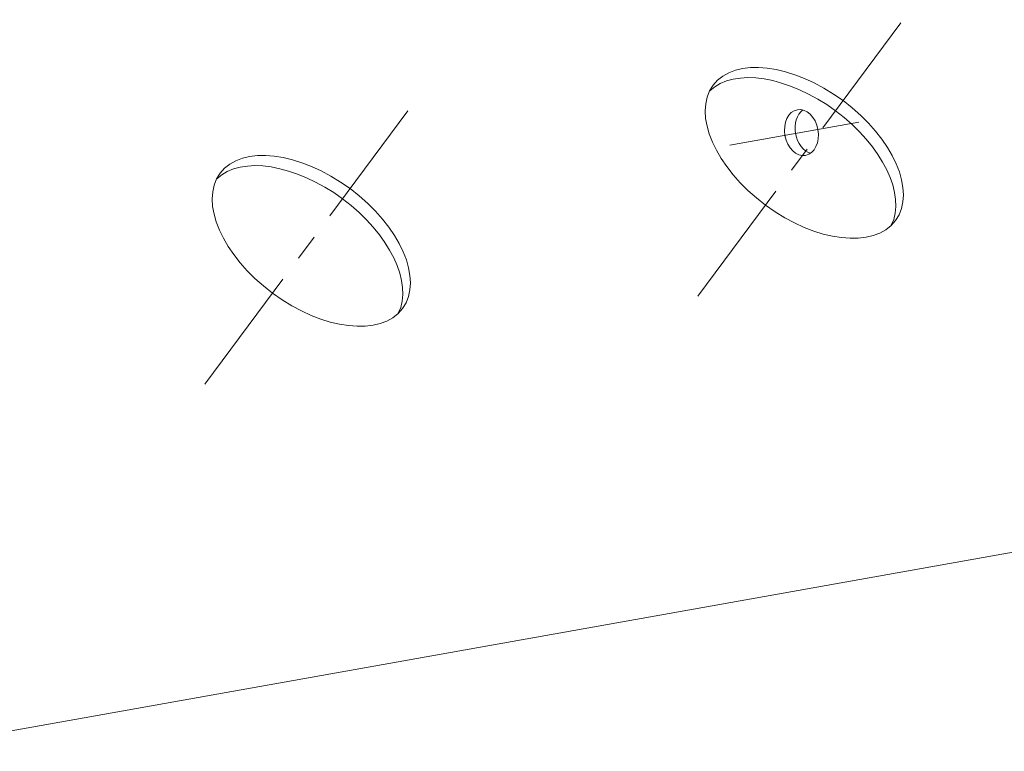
# Model space of a CAD drawing. Header units: millimetres. Extents: x 7284 to 21933, y -3393 to -31.
# Tile 20 of 60: x 10134 to 10182, y -596 to -560. Entities that reach past the tile are written whole.
import ezdxf

# ---------------------------------------------------------------- set-up
doc = ezdxf.new("R2010")
doc.units = ezdxf.units.MM
doc.linetypes.add('CENTER', pattern=[10.16, 6.35, -1.27, 1.27, -1.27])
doc.layers.add('1', color=7, linetype='Continuous', true_color=0xffffff)
doc.layers.add('60', color=7, linetype='Continuous', true_color=0xffffff)

msp = doc.modelspace()

# ---------------------------------------------------------------- linework, layer by layer
at = {"layer": '1', "color": 1, "linetype": 'CENTER', "lineweight": 13}
for p, q in [((10166.943, -573.698), (10176.89, -560.29)), ((10143.064, -577.963), (10153.011, -564.555)), ((10168.496, -566.379), (10175.938, -565.05))]:
    msp.add_line(p, q, dxfattribs=at)
at = {"layer": '60', "color": 7, "linetype": 'Continuous', "lineweight": 13}
msp.add_line((10128.133, -595.75), (10287.643, -567.256), dxfattribs=at)
at = {"layer": '60', "color": 7, "linetype": 'Continuous', "lineweight": 18}
for centre, major_axis, ratio in [((10172.1, -566.747), (-4.417, 3.277), 0.573269), ((10171.961, -565.76), (0.198, -1.107), 0.72089), ((10148.221, -571.012), (-4.417, 3.277), 0.573269)]:
    msp.add_ellipse(centre, major_axis=major_axis, ratio=ratio, dxfattribs=at)
for centre, major_axis, ratio, start_param, end_param in [((10171.734, -567.24), (-4.417, 3.277), 0.573269, 3.239239, 6.185562), ((10172.473, -565.669), (0.198, -1.107), 0.72089, 3.467859, 5.956885), ((10147.855, -571.506), (-4.417, 3.277), 0.573269, 3.239239, 6.185562)]:
    msp.add_ellipse(centre, major_axis=major_axis, ratio=ratio, start_param=start_param, end_param=end_param, dxfattribs=at)

doc.saveas('drawing.dxf')
